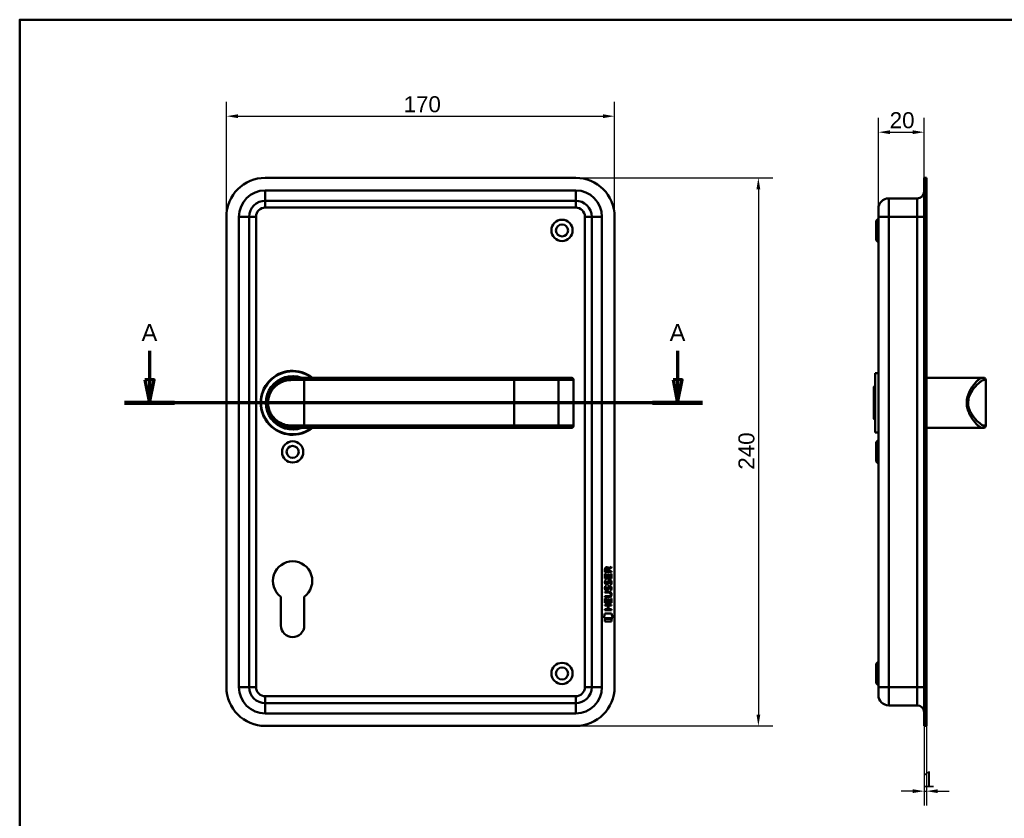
# Model space of a CAD drawing. Header units: millimetres. Extents: x 20 to 833, y 20 to 574.
# Tile 7 of 8: x 20 to 451, y 224 to 574. Entities that reach past the tile are written whole.
import ezdxf
from ezdxf.enums import TextEntityAlignment as Align

# ---------------------------------------------------------------- set-up
doc = ezdxf.new("R2010")
doc.units = ezdxf.units.MM
doc.header["$LTSCALE"] = 2
for name, color, linetype, lineweight in [('Bemaßungen(DIN)', 7, 'Continuous', 25), ('Schnittansichtslinien(DIN)', 7, 'Continuous', 70), ('Sichtbare Kanten(DIN)', 7, 'Continuous', 50), ('Sichtbare tangentiale Kanten(DIN)', 7, 'Continuous', 50), ('Skizziergeometrie(DIN)', 7, 'Continuous', 50), ('Skizzierlinie(DIN)', 7, 'Continuous', 25), ('Symbole(DIN)', 7, 'Continuous', 25)]:
    doc.layers.add(name, color=color, linetype=linetype, lineweight=lineweight)
doc.styles.add('Aktuell-DIN', font='arial.ttf')
doc.styles.add('Aktuell-DINGroßer Text', font='arial.ttf')
doc.styles.add('STANDARD-DIN~0', font='arial.ttf')
doc.styles.add('Textstil10', font='arial.ttf')
doc.styles.add('Textstil41', font='arial.ttf', dxfattribs={"width": 0.8})
doc.styles.add('Textstil83', font='arial.ttf', dxfattribs={"width": 0.8})
doc.dimstyles.new('CAD-LAN', dxfattribs={"dimscale": 2, "dimtxt": 3.5, "dimasz": 2.5, "dimexe": 3.175, "dimexo": 0, "dimgap": 0.8, "dimtad": 1, "dimrnd": 1e-08, "dimtxsty": 'STANDARD-DIN~0', "dimcen": 0.09, "dimdle": 10, "dimclrd": 250, "dimclre": 250, "dimclrt": 250, "dimadec": 0, "dimazin": 2, "dimtfac": 1, "dimtmove": 0, "dimatfit": 3, "dimfxl": 1, "dimtolj": 1, "dimtzin": 0, "dimlwd": 25, "dimlwe": 25, "dimarcsym": 0})

# ---------------------------------------------------------------- blocks, each defined once
blk = doc.blocks.new('Ränder Standardrahmen')
at = {"layer": 'Skizziergeometrie(DIN)', "flags": 128}
blk.add_lwpolyline([(10, 10), (10, 287), (410, 287), (410, 10), (10, 10)], dxfattribs=at)
blk = doc.blocks.new('Schriftfelder Heusser')
at = {"layer": 'Skizziergeometrie(DIN)'}
for p, q in [((101, 229.92), (101, 236.92)), ((101, 236.92), (291, 236.92)), ((111, 229.92), (111, 236.92)), ((123, 229.92), (123, 236.92)), ((232, 229.92), (232, 236.92)), ((256, 229.92), (256, 236.92)), ((291, 236.92), (291, 229.92)), ((101, 191.42), (101, 229.92)), ((101, 229.92), (291, 229.92)), ((111, 229.92), (111, 221.42)), ((123, 229.92), (123, 221.42)), ((232, 229.92), (232, 221.42)), ((256, 229.92), (256, 221.42)), ((291, 229.92), (291, 191.42)), ((101, 221.42), (291, 221.42)), ((150, 221.42), (150, 204.42)), ((198.85, 221.42), (198.85, 204.42)), ((216.35, 221.42), (216.35, 204.42)), ((238.35, 221.42), (238.35, 204.42)), ((278, 221.42), (278, 191.42)), ((278, 208.67), (291, 208.67)), ((101, 204.42), (291, 204.42)), ((142, 204.42), (142, 191.42)), ((236, 204.42), (236, 191.42)), ((278, 200.17), (291, 200.17)), ((291, 191.42), (101, 191.42))]:
    blk.add_line(p, q, dxfattribs=at)
at = {"layer": 'Skizzierlinie(DIN)'}
for p, q in [((113.5, 221.42), (113.5, 204.42)), ((118, 221.42), (118, 204.42)), ((162.35, 221.42), (162.35, 204.42)), ((166.85, 221.42), (166.85, 204.42)), ((113.5, 217.17), (150, 217.17)), ((162.35, 217.17), (278, 217.17)), ((113.5, 212.92), (150, 212.92)), ((162.35, 212.92), (278, 212.92)), ((113.5, 208.67), (150, 208.67)), ((162.35, 208.67), (278, 208.67))]:
    blk.add_line(p, q, dxfattribs=at)
for centre in [(115.75, 219.25), (164.6, 219.25), (115.75, 215.04), (164.6, 215.04), (115.75, 210.79), (164.6, 210.79), (115.75, 206.54), (164.6, 206.54)]:
    blk.add_circle(centre, 1.75, dxfattribs=at)
at = {"layer": 'Symbole(DIN)', "color": 7, "insert": (293.33, 191.7), "char_height": 1.5, "width": 182.3003, "attachment_point": 1, "rotation": 90, "line_spacing_factor": 0.944221, "style": 'Aktuell-DIN'}
blk.add_mtext('\\fArial|b0|i0;\\H1.5000;Die Schlossfabrik Heusser AG ist Eigentümerin dieses Dokumentes und behält sich alle Rechte an diesem und dem dargestellten Gegenstand vor. Der Empfänger anerkennt diese Rechte\\Pund wird das Dokument nicht ohne schriftliche Ermächtigung der Eigentümerin Dritten zugänglich machen oder zu anderen Zwecken verwenden, zu dem es ihm übergeben worden ist.\\P ', dxfattribs=at)
at = {"layer": 'Symbole(DIN)', "color": 179, "true_color": 0x262659, "style": 'Aktuell-DIN'}
for s, insert, char_height, attachment_point in [('Pos.', (106, 227), 2.489, 2), ('Menge', (117, 227), 2.489, 2), ('Benennung', (125.81, 225.38), 2.489, 4), ('B-Nummer', (234.74, 225.62), 2.489, 4), ('Material', (265.02, 225.62), 2.489, 5), ('\\fArial|b0|i0;a', (115.81, 219.53), 2, 5), ('\\fArial|b0|i0;e', (164.54, 219.53), 2, 5), ('\\fArial|b0|i0;Gezeichnet', (200.05, 219.23), 2, 4), ('\\fArial|b0|i0;b', (115.75, 215), 2, 5), ('\\fArial|b0|i0;f', (164.55, 215.06), 2, 5), ('\\fArial|b0|i0;Freigegeben', (199.92, 216), 2, 1), ('\\fArial|b0|i0;c', (115.75, 211.01), 2, 5), ('\\fArial|b0|i0;g', (164.63, 211.05), 2, 5), ('\\fArial|b0|i0;Projekt', (200, 211.98), 2, 1), ('\\fArial|b0|i0;d', (115.76, 206.55), 2, 5), ('\\fArial|b0|i0;h', (164.55, 206.57), 2, 5), ('\\fArial|b0|i0;CAD-Nr.', (200, 207.5), 2, 1), ('\\fArial|b0|i0;\\H2.0000;Massstab', (284.39, 206.37), 2, 5), ('\\fArial|b0|i0;\\H2.0000;Baugruppe', (143.1, 203.73), 2, 1), ('\\fArial|b0|i0;Zeichnungs-Nr.', (237, 203.5), 2, 1), ('\\fArial|b0|i0;\\H2.5000;4853 Murgenthal', (113.33, 192.46), 2.5, 7)]:
    blk.add_mtext(s, dxfattribs=dict(at, insert=insert, char_height=char_height, attachment_point=attachment_point))
at = {"layer": 'Symbole(DIN)', "color": 179, "true_color": 0x262659, "attachment_point": 5, "style": 'Aktuell-DIN'}
for s, insert, char_height, width in [('Änd.', (107.21, 213), 2.489, 12.3494), ('Änd.', (156.12, 212.76), 2.489, 12.3494), ('\\fArial|b0|i0;Änderung', (284.51, 202.33), 2, 12.1143)]:
    blk.add_mtext(s, dxfattribs=dict(at, insert=insert, char_height=char_height, width=width))
at = {"layer": 'Symbole(DIN)', "color": 7, "insert": (143.1, 196.62), "char_height": 4.5, "width": 90.18, "attachment_point": 4, "style": 'Aktuell-DIN'}
blk.add_mtext('\\fArial|b0|i0;\\W0.90;\\H4.5000;Heusser-Muschel Serie 3  EN179', dxfattribs=at)
at = {"layer": 'Symbole(DIN)', "color": 179, "true_color": 0x262659, "style": 'Textstil10'}
blk.add_attdef('ERSTELLUNGSDATUM_001', (217.23, 218.29), '', height=2, dxfattribs=at)
at = {"layer": 'Symbole(DIN)', "color": 179, "true_color": 0x262659}
for tag, height, style, p in [('AUTOR', 2.49, 'Aktuell-DIN', (240.03, 219.26)), ('KONTROLLDATUM', 2, 'Textstil10', (217.42, 215.04)), ('KONTROLLIERT_VON', 2, 'Textstil10', (239.98, 215.05))]:
    blk.add_attdef(tag, text='', height=height, dxfattribs=dict(at, style=style)).set_placement(p, align=Align.MIDDLE_LEFT)
at = {"layer": 'Symbole(DIN)', "color": 7, "style": 'Textstil83', "width": 0.8}
blk.add_attdef('Anfänglicher_Ansichtsmaßstab_001', (281.57, 213.34), '', height=2.3, dxfattribs=at)
at = {"layer": 'Symbole(DIN)', "color": 179, "true_color": 0x262659, "style": 'Textstil10'}
blk.add_attdef('PROJEKT', text='', height=2, dxfattribs=at).set_placement((217.77, 209.72), align=Align.BOTTOM_LEFT)
at = {"layer": 'Symbole(DIN)', "color": 7, "style": 'Textstil41', "width": 0.8}
blk.add_attdef('STATUS', text='', height=5, dxfattribs=at).set_placement((284.53, 195.86), align=Align.MIDDLE_CENTER)
blk = doc.blocks.new('*D18')
at = {"layer": 'Bemaßungen(DIN)', "color": 250, "linetype": 'Continuous', "lineweight": 25, "true_color": 0x3f3f3f, "transparency": 16777216}
for p, q in [((396.14, 491.24), (396.14, 531.09)), ((416.14, 504.74), (416.14, 531.09)), ((401.14, 524.74), (411.14, 524.74))]:
    blk.add_line(p, q, dxfattribs=at)
at = {"layer": 'Bemaßungen(DIN)', "color": 250, "linetype": 'Continuous', "true_color": 0x3f3f3f, "transparency": 16777216}
for points in [[(401.14, 525.57), (401.14, 523.91), (396.14, 524.74)], [(411.14, 525.57), (411.14, 523.91), (416.14, 524.74)]]:
    blk.add_solid(points, dxfattribs=at)
at = {"layer": 'Defpoints', "color": 0, "linetype": 'Continuous', "transparency": 16777216}
for p in [(416.14, 524.74), (416.14, 504.74), (396.14, 491.24)]:
    blk.add_point(p, dxfattribs=at)
at = {"layer": 'Bemaßungen(DIN)', "color": 250, "linetype": 'Continuous', "lineweight": 25, "true_color": 0x3f3f3f, "transparency": 16777216, "insert": (401.07, 533.49), "char_height": 7, "attachment_point": 1, "style": 'STANDARD-DIN~0'}
blk.add_mtext('\\A1;20', dxfattribs=at)
blk = doc.blocks.new('*D19')
at = {"layer": 'Bemaßungen(DIN)', "color": 250, "linetype": 'Continuous', "lineweight": 25, "true_color": 0x3f3f3f, "transparency": 16777216}
for p, q in [((416.14, 264.74), (416.14, 229.84)), ((417.14, 264.74), (417.14, 229.84)), ((411.14, 236.19), (406.14, 236.19)), ((416.14, 236.19), (417.14, 236.19)), ((422.14, 236.19), (427.14, 236.19))]:
    blk.add_line(p, q, dxfattribs=at)
at = {"layer": 'Bemaßungen(DIN)', "color": 250, "linetype": 'Continuous', "true_color": 0x3f3f3f, "transparency": 16777216}
for points in [[(411.14, 237.03), (411.14, 235.36), (416.14, 236.19)], [(422.14, 237.03), (422.14, 235.36), (417.14, 236.19)]]:
    blk.add_solid(points, dxfattribs=at)
at = {"layer": 'Defpoints', "color": 0, "linetype": 'Continuous', "transparency": 16777216}
for p in [(416.14, 264.74), (417.14, 264.74), (417.14, 236.19)]:
    blk.add_point(p, dxfattribs=at)
at = {"layer": 'Bemaßungen(DIN)', "color": 250, "linetype": 'Continuous', "lineweight": 25, "true_color": 0x3f3f3f, "transparency": 16777216, "insert": (415.35, 244.82), "char_height": 7, "attachment_point": 1, "style": 'STANDARD-DIN~0'}
blk.add_mtext('\\A1;1', dxfattribs=at)
blk = doc.blocks.new('*D21')
at = {"layer": 'Bemaßungen(DIN)', "color": 250, "linetype": 'Continuous', "lineweight": 25, "true_color": 0x3f3f3f, "transparency": 16777216}
for p, q in [((110.55, 487.74), (110.55, 538.09)), ((280.55, 487.74), (280.55, 538.09)), ((115.55, 531.74), (275.55, 531.74))]:
    blk.add_line(p, q, dxfattribs=at)
at = {"layer": 'Bemaßungen(DIN)', "color": 250, "linetype": 'Continuous', "true_color": 0x3f3f3f, "transparency": 16777216}
for points in [[(115.55, 532.57), (115.55, 530.91), (110.55, 531.74)], [(275.55, 532.57), (275.55, 530.91), (280.55, 531.74)]]:
    blk.add_solid(points, dxfattribs=at)
at = {"layer": 'Defpoints', "color": 0, "linetype": 'Continuous', "transparency": 16777216}
for p in [(280.55, 531.74), (110.55, 487.74), (280.55, 487.74)]:
    blk.add_point(p, dxfattribs=at)
at = {"layer": 'Bemaßungen(DIN)', "color": 250, "linetype": 'Continuous', "lineweight": 25, "true_color": 0x3f3f3f, "transparency": 16777216, "insert": (188.16, 540.49), "char_height": 7, "attachment_point": 1, "style": 'STANDARD-DIN~0'}
blk.add_mtext('\\A1;170', dxfattribs=at)
blk = doc.blocks.new('*D22')
at = {"layer": 'Bemaßungen(DIN)', "color": 250, "linetype": 'Continuous', "lineweight": 25, "true_color": 0x3f3f3f, "transparency": 16777216}
for p, q in [((263.55, 504.74), (349.9, 504.74)), ((343.55, 499.74), (343.55, 269.74)), ((263.55, 264.74), (349.9, 264.74))]:
    blk.add_line(p, q, dxfattribs=at)
at = {"layer": 'Bemaßungen(DIN)', "color": 250, "linetype": 'Continuous', "true_color": 0x3f3f3f, "transparency": 16777216}
for points in [[(342.71, 499.74), (344.38, 499.74), (343.55, 504.74)], [(342.71, 269.74), (344.38, 269.74), (343.55, 264.74)]]:
    blk.add_solid(points, dxfattribs=at)
at = {"layer": 'Defpoints', "color": 0, "linetype": 'Continuous', "transparency": 16777216}
for p in [(263.55, 504.74), (263.55, 264.74), (343.55, 264.74)]:
    blk.add_point(p, dxfattribs=at)
at = {"layer": 'Bemaßungen(DIN)', "color": 250, "linetype": 'Continuous', "lineweight": 25, "true_color": 0x3f3f3f, "transparency": 16777216, "insert": (334.8, 376.96), "char_height": 7, "attachment_point": 1, "rotation": 90, "style": 'STANDARD-DIN~0'}
blk.add_mtext('\\A1;240', dxfattribs=at)
blk = doc.blocks.new('2DTransSchnitt0')
at = {"layer": 'Schnittansichtslinien(DIN)', "linetype": 'Continuous'}
for p, q in [((38.44, 214.51), (38.44, 208.12)), ((154.08, 214.51), (154.08, 208.12)), ((37.44, 208.12), (38.44, 203.12)), ((39.44, 208.12), (37.44, 208.12)), ((38.44, 208.12), (38.44, 203.12)), ((38.44, 203.12), (39.44, 208.12)), ((153.08, 208.12), (154.08, 203.12)), ((155.08, 208.12), (153.08, 208.12)), ((154.08, 208.12), (154.08, 203.12)), ((154.08, 203.12), (155.08, 208.12)), ((159.54, 203.12), (32.98, 203.12))]:
    blk.add_line(p, q, dxfattribs=at)
at = {"layer": 'Schnittansichtslinien(DIN)', "linetype": 'Continuous', "lineweight": 140}
for p, q in [((43.9, 203.12), (32.98, 203.12)), ((159.54, 203.12), (148.62, 203.12))]:
    blk.add_line(p, q, dxfattribs=at)
at = {"layer": 'Schnittansichtslinien(DIN)', "linetype": 'Continuous', "flags": 128}
for points in [[(37.44, 208.12), (38.44, 203.12), (39.44, 208.12), (37.44, 208.12)], [(153.08, 208.12), (154.08, 203.12), (155.08, 208.12), (153.08, 208.12)]]:
    blk.add_lwpolyline(points, dxfattribs=at)
at = {"layer": 'Schnittansichtslinien(DIN)'}
for points in [[(37.44, 208.12), (38.44, 203.12), (39.44, 208.12), (37.44, 208.12)], [(153.08, 208.12), (154.08, 203.12), (155.08, 208.12), (153.08, 208.12)]]:
    blk.add_solid(points, dxfattribs=at)
at = {"layer": 'Schnittansichtslinien(DIN)', "char_height": 3.73, "attachment_point": 7, "style": 'Aktuell-DINGroßer Text'}
for insert in [(36.68, 216.62), (152.33, 216.62)]:
    blk.add_mtext('A', dxfattribs=dict(at, insert=insert))

msp = doc.modelspace()

# ---------------------------------------------------------------- linework, layer by layer
at = {"layer": 'Sichtbare Kanten(DIN)'}
for p, q in [((263.548, 504.74), (127.548, 504.74)), ((416.135, 487.74), (416.135, 504.74)), ((417.135, 504.74), (416.135, 504.74)), ((417.135, 487.74), (417.135, 504.74)), ((127.548, 494.74), (263.548, 494.74)), ((400.635, 495.74), (413.135, 495.74)), ((110.548, 487.74), (110.548, 281.74)), ((120.548, 281.74), (120.548, 487.74)), ((270.548, 487.74), (270.548, 281.74)), ((280.548, 281.74), (280.548, 487.74)), ((396.135, 487.74), (396.135, 491.24)), ((396.135, 487.74), (396.135, 281.74)), ((416.135, 487.74), (416.135, 281.74)), ((417.135, 487.74), (417.135, 281.74)), ((395.135, 485.99), (396.135, 486.99)), ((395.135, 477.49), (395.135, 485.99)), ((395.135, 477.49), (396.135, 476.49)), ((394.635, 419.24), (394.635, 393.24)), ((394.635, 419.24), (396.135, 419.24)), ((139.548, 417.24), (144.548, 417.24)), ((236.548, 417.24), (144.548, 417.24)), ((255.026, 417.24), (236.548, 417.24)), ((261.579, 417.24), (255.026, 417.24)), ((261.579, 417.24), (261.599, 417.24)), ((262.599, 396.24), (262.599, 416.24)), ((417.135, 417.24), (437.135, 417.24)), ((437.135, 417.24), (441.465, 417.24)), ((441.465, 417.24), (442.135, 417.24)), ((443.135, 396.24), (443.135, 416.24)), ((394.135, 413.24), (394.635, 413.74)), ((394.135, 399.24), (394.135, 413.24)), ((394.135, 399.24), (394.635, 398.74)), ((138.932, 395.258), (138.932, 395.258)), ((144.548, 395.24), (139.548, 395.24)), ((144.548, 395.24), (236.548, 395.24)), ((236.548, 395.24), (255.026, 395.24)), ((255.026, 395.24), (261.579, 395.24)), ((255.109, 395.244), (255.109, 395.244)), ((261.599, 395.24), (261.579, 395.24)), ((394.635, 393.24), (396.135, 393.24)), ((417.135, 395.24), (437.135, 395.24)), ((437.135, 395.24), (441.465, 395.24)), ((442.135, 395.24), (441.465, 395.24)), ((395.135, 388.99), (396.135, 389.99)), ((395.135, 380.49), (395.135, 388.99)), ((395.135, 380.49), (396.135, 379.49)), ((276.362, 332.07), (276.365, 333.384)), ((276.713, 333.34), (276.712, 332.451)), ((276.712, 332.451), (277.73, 332.451)), ((277.73, 332.451), (277.73, 333.339)), ((278.027, 333.7), (279.223, 334.49)), ((278.08, 333.301), (278.079, 332.45)), ((278.079, 332.45), (279.221, 332.449)), ((279.222, 334.056), (278.08, 333.301)), ((279.221, 332.449), (279.221, 332.068)), ((279.223, 334.49), (279.222, 334.056)), ((276.36, 329.34), (276.362, 331.344)), ((279.219, 329.338), (276.36, 329.34)), ((279.221, 332.068), (276.362, 332.07)), ((276.362, 331.344), (276.71, 331.344)), ((276.532, 328.566), (276.87, 328.466)), ((276.71, 331.344), (276.709, 329.717)), ((276.709, 329.717), (277.603, 329.716)), ((277.603, 329.716), (277.605, 331.163)), ((277.605, 331.163), (277.953, 331.163)), ((277.953, 331.163), (277.952, 329.716)), ((277.952, 329.716), (278.87, 329.715)), ((278.46, 328.263), (278.449, 328.263)), ((278.87, 329.715), (278.872, 331.362)), ((278.872, 331.362), (279.22, 331.362)), ((279.22, 331.362), (279.219, 329.338)), ((276.355, 323.489), (278.001, 323.488)), ((276.355, 323.112), (276.355, 323.489)), ((276.53, 326.02), (276.868, 325.919)), ((276.726, 324.688), (276.733, 324.671)), ((276.728, 327.234), (276.735, 327.217)), ((277.41, 324.59), (277.421, 324.607)), ((277.412, 327.137), (277.423, 327.154)), ((278.458, 325.716), (278.447, 325.716)), ((134.448, 308.74), (134.448, 321.316)), ((144.648, 321.316), (144.648, 308.74)), ((276.351, 318.602), (276.353, 320.606)), ((276.353, 321.178), (276.354, 321.555)), ((277.999, 321.176), (276.353, 321.178)), ((276.353, 320.606), (276.702, 320.606)), ((276.354, 321.555), (278.023, 321.553)), ((278.025, 323.111), (276.355, 323.112)), ((276.702, 320.606), (276.7, 318.979)), ((277.595, 318.978), (277.596, 320.425)), ((277.596, 320.425), (277.944, 320.425)), ((277.944, 320.425), (277.943, 318.978)), ((278.862, 318.977), (278.863, 320.624)), ((278.863, 320.624), (279.212, 320.624)), ((278.905, 322.326), (278.905, 322.336)), ((279.212, 320.624), (279.21, 318.6)), ((276.348, 315.497), (276.348, 315.874)), ((276.348, 315.874), (277.591, 315.873)), ((279.206, 315.495), (276.348, 315.497)), ((276.349, 317.432), (276.35, 317.809)), ((277.592, 317.431), (276.349, 317.432)), ((276.35, 317.809), (279.208, 317.807)), ((279.21, 318.6), (276.351, 318.602)), ((276.7, 318.979), (277.595, 318.978)), ((277.591, 315.873), (277.592, 317.431)), ((277.943, 318.978), (278.862, 318.977)), ((277.949, 317.43), (277.947, 315.873)), ((277.947, 315.873), (279.207, 315.872)), ((279.208, 317.429), (277.949, 317.43)), ((279.207, 315.872), (279.206, 315.495)), ((279.208, 317.807), (279.208, 317.429)), ((275.817, 311.92), (276.276, 314.053)), ((279.732, 311.917), (275.817, 311.92)), ((276.275, 310.492), (276.276, 311.634)), ((276.276, 314.053), (279.282, 314.05)), ((276.276, 311.634), (279.273, 311.632)), ((279.273, 311.632), (279.272, 310.49)), ((279.282, 314.05), (279.732, 311.917)), ((279.272, 310.49), (276.275, 310.492)), ((395.135, 291.99), (396.135, 292.99)), ((395.135, 283.49), (395.135, 291.99)), ((395.135, 283.49), (396.135, 282.49)), ((396.135, 278.24), (396.135, 281.74)), ((416.135, 264.74), (416.135, 281.74)), ((417.135, 264.74), (417.135, 281.74)), ((263.548, 274.74), (127.548, 274.74)), ((400.635, 273.74), (413.135, 273.74)), ((127.548, 264.74), (263.548, 264.74)), ((417.135, 264.74), (416.135, 264.74))]:
    msp.add_line(p, q, dxfattribs=at)
for centre, radius in [((257.548, 481.74), 4.65), ((257.548, 481.74), 2.65), ((139.548, 384.74), 4.65), ((139.548, 384.74), 2.65), ((257.548, 287.74), 4.65), ((257.548, 287.74), 2.65)]:
    msp.add_circle(centre, radius, dxfattribs=at)
for centre, radius, start, end in [((127.548, 487.74), 17, 90, 180), ((263.548, 487.74), 17, 0, 90), ((413.135, 498.74), 3, 270, 0), ((127.548, 487.74), 7, 90, 180), ((263.548, 487.74), 7, 0, 90), ((400.635, 491.24), 4.5, 90, 180), ((139.548, 406.24), 14, 51.78679, 308.21321), ((139.548, 406.24), 13.8, 52.8542, 307.1458), ((139.548, 406.24), 11.7, 70.08028, 289.91972), ((139.548, 406.24), 11.6, 71.49137, 288.50863), ((139.548, 406.24), 11.5, 73.04257, 286.95743), ((139.548, 406.24), 11.3, 76.76803, 283.23197), ((261.599, 416.24), 1, 0, 90), ((442.135, 416.24), 1, 0, 90), ((127.178, 393.592), 8.725, 15.91987, 15.92152), ((137.317, 396.182), 0.85, 152.12634, 152.12712), ((137.317, 396.182), 0.85, 293.68057, 293.69771), ((137.317, 396.182), 0.85, 7.81612, 7.82026), ((261.599, 396.24), 1, 270, 0), ((442.135, 396.24), 1, 270, 0), ((139.548, 328.24), 8.6, 306.37184, 233.62816), ((139.548, 308.74), 5.1, 180, 0), ((127.548, 281.74), 17, 180, 270), ((127.548, 281.74), 7, 180, 270), ((263.548, 281.74), 17, 270, 0), ((263.548, 281.74), 7, 270, 0), ((400.635, 278.24), 4.5, 180, 270), ((413.135, 270.74), 3, 0, 90)]:
    msp.add_arc(centre, radius, start, end, dxfattribs=at)
for centre, major_axis, ratio, start_param, end_param in [((277.891, 332.567), (-0.976, 1.274), 0.5180415, 5.9043613, 6.8771057), ((276.499, 332.486), (1.242, 1.64), 0.5994938, 5.878165, 6.7089725), ((277.801, 326.576), (-0.839, -1.642), 0.4591024, 2.8345951, 3.3559829), ((278.078, 328.045), (-1.192, -3.54), 0.2215161, 5.9678979, 6.0270389), ((277.994, 330.345), (-1.103, -3.296), 0.2312948, 5.9540546, 6.015014), ((277.479, 325.491), (-0.583, -1.012), 0.541605, 5.8985019, 6.3563332), ((277.473, 328.028), (-0.574, -1.004), 0.5438409, 5.8950231, 6.3553168), ((277.352, 324.615), (-0.098, -0.139), 0.3641716, 1.3429, 1.6509781), ((277.354, 327.161), (-0.098, -0.139), 0.3641716, 1.3429, 1.6509781), ((274.18, 318.814), (4.814, 4.313), 0.3742661, 5.9599282, 6.6783921), ((277.8, 324.032), (-0.838, -1.64), 0.4594521, 2.8344186, 3.3561114), ((274.184, 325.858), (4.808, -4.323), 0.3742014, 5.888113, 6.6064523), ((255.472, 342.163), (23.266, -20.361), 0.1371339, 6.127502, 6.402435)]:
    msp.add_ellipse(centre, major_axis=major_axis, ratio=ratio, start_param=start_param, end_param=end_param, dxfattribs=at)
for points, knots in [([(139.548, 417.24), (138.683, 417.24), (136.968, 417.033), (133.885, 415.907), (130.814, 413.443), (128.898, 409.841), (128.432, 406.25), (128.716, 404.013), (129.222, 402.381), (129.886, 400.874), (131.413, 398.554), (133.884, 396.574), (136.97, 395.447), (138.683, 395.24), (139.548, 395.24)], [-3.4261334, -3.4261334, -3.4261334, -3.4261334, -3.1814096, -2.9366858, -2.4472382, -1.9577905, -1.7130667, -1.4683429, -1.345981, -1.2236191, -0.9788953, -0.4894476, -0.2447238, 0, 0, 0, 0]), ([(278.905, 322.336), (278.905, 322.382), (278.902, 322.429), (278.886, 322.565), (278.864, 322.652), (278.789, 322.803), (278.743, 322.864), (278.623, 322.97), (278.552, 323.01), (278.335, 323.093), (278.175, 323.111), (278.025, 323.111)], [-0.13394602, -0.13394602, -0.13394602, -0.13394602, -0.11996159, -0.11996159, -0.09310912, -0.09310912, -0.06964663, -0.06964663, -0.04519613, -0.04519613, 0, 0, 0, 0])]:
    msp.add_open_spline(points, degree=3, knots=knots, dxfattribs=at)
for points in [[(276.365, 333.384), (276.379, 333.825), (276.611, 334.287), (277.224, 334.287)], [(277.73, 333.339), (277.731, 333.612), (277.644, 333.937), (277.228, 333.938)], [(276.408, 327.088), (276.318, 327.328), (276.289, 327.562), (276.331, 327.89)], [(276.331, 327.89), (276.349, 328.029), (276.39, 328.236), (276.461, 328.409)], [(276.461, 328.409), (276.48, 328.459), (276.532, 328.566), (276.532, 328.566)], [(276.716, 328.001), (276.651, 327.749), (276.645, 327.524), (276.704, 327.308)], [(276.87, 328.466), (276.87, 328.466), (276.75, 328.139), (276.716, 328.001)], [(277.603, 327.672), (277.688, 328.04), (277.79, 328.251), (277.931, 328.418)], [(277.931, 328.418), (278.024, 328.529), (278.154, 328.601), (278.334, 328.625)], [(278.178, 328.145), (278.107, 328.056), (278.046, 327.918), (277.992, 327.72)], [(278.449, 328.263), (278.327, 328.263), (278.252, 328.23), (278.178, 328.145)], [(278.334, 328.625), (278.621, 328.663), (278.904, 328.563), (279.098, 328.247)], [(278.866, 327.219), (278.935, 327.552), (278.935, 327.828), (278.829, 328.025)], [(279.098, 328.247), (279.208, 328.066), (279.261, 327.847), (279.261, 327.577)], [(276.406, 324.541), (276.316, 324.782), (276.287, 325.015), (276.329, 325.343)], [(276.329, 325.343), (276.346, 325.482), (276.388, 325.689), (276.459, 325.863)], [(276.966, 324.08), (276.742, 324.113), (276.512, 324.259), (276.406, 324.541)], [(276.968, 326.627), (276.744, 326.66), (276.514, 326.805), (276.408, 327.088)], [(276.459, 325.863), (276.478, 325.912), (276.53, 326.019), (276.53, 326.02)], [(276.713, 325.455), (276.649, 325.202), (276.643, 324.978), (276.702, 324.762)], [(276.868, 325.919), (276.868, 325.919), (276.748, 325.593), (276.713, 325.455)], [(276.938, 324.458), (277.085, 324.398), (277.274, 324.434), (277.379, 324.548)], [(276.94, 327.004), (277.087, 326.945), (277.276, 326.98), (277.381, 327.095)], [(277.12, 324.068), (277.02, 324.069), (276.999, 324.076), (276.966, 324.08)], [(277.122, 326.614), (277.022, 326.615), (277.001, 326.622), (276.968, 326.627)], [(277.748, 324.432), (277.633, 324.222), (277.438, 324.064), (277.12, 324.068)], [(277.75, 326.979), (277.635, 326.769), (277.44, 326.61), (277.122, 326.614)], [(277.421, 324.607), (277.49, 324.717), (277.546, 324.88), (277.601, 325.125)], [(277.423, 327.154), (277.492, 327.263), (277.549, 327.427), (277.603, 327.672)], [(277.601, 325.125), (277.686, 325.493), (277.788, 325.704), (277.929, 325.872)], [(277.941, 324.975), (277.886, 324.735), (277.824, 324.57), (277.748, 324.432)], [(277.943, 327.521), (277.888, 327.282), (277.826, 327.117), (277.75, 326.979)], [(277.929, 325.872), (278.022, 325.982), (278.152, 326.054), (278.332, 326.079)], [(277.99, 325.174), (277.982, 325.143), (277.942, 324.977), (277.941, 324.975)], [(277.992, 327.72), (277.984, 327.69), (277.944, 327.524), (277.943, 327.521)], [(278.175, 325.599), (278.105, 325.51), (278.044, 325.372), (277.99, 325.174)], [(278.447, 325.716), (278.325, 325.717), (278.25, 325.684), (278.175, 325.599)], [(278.332, 326.079), (278.619, 326.117), (278.902, 326.017), (279.096, 325.7)], [(278.65, 324.134), (278.65, 324.134), (278.805, 324.388), (278.864, 324.672)], [(279.019, 324.047), (278.999, 324.052), (278.65, 324.134), (278.65, 324.134)], [(278.652, 326.68), (278.652, 326.68), (278.807, 326.934), (278.866, 327.219)], [(279.021, 326.594), (279.001, 326.598), (278.653, 326.68), (278.652, 326.68)], [(278.864, 324.672), (278.933, 325.006), (278.933, 325.282), (278.827, 325.479)], [(279.244, 324.765), (279.214, 324.434), (279.056, 324.105), (279.019, 324.047)], [(279.246, 327.312), (279.216, 326.981), (279.058, 326.651), (279.021, 326.594)], [(279.096, 325.7), (279.206, 325.52), (279.259, 325.301), (279.259, 325.031)], [(279.259, 325.031), (279.259, 324.946), (279.252, 324.86), (279.244, 324.765)], [(279.261, 327.577), (279.261, 327.493), (279.254, 327.407), (279.246, 327.312)]]:
    msp.add_open_spline(points, degree=3, dxfattribs=at)
at = {"layer": 'Sichtbare tangentiale Kanten(DIN)'}
for p, q in [((263.548, 499.24), (127.548, 499.24)), ((127.548, 499.24), (127.548, 494.74)), ((263.548, 499.24), (263.548, 494.74)), ((127.548, 491.74), (127.548, 494.74)), ((127.548, 491.74), (263.548, 491.74)), ((263.548, 491.74), (263.548, 494.74)), ((400.635, 495.74), (400.635, 487.74)), ((413.135, 487.74), (413.135, 495.74)), ((116.048, 487.74), (116.048, 281.74)), ((116.048, 487.74), (120.548, 487.74)), ((123.548, 487.74), (120.548, 487.74)), ((123.548, 281.74), (123.548, 487.74)), ((267.548, 487.74), (267.548, 281.74)), ((267.548, 487.74), (270.548, 487.74)), ((275.048, 487.74), (270.548, 487.74)), ((275.048, 281.74), (275.048, 487.74)), ((396.135, 487.74), (400.635, 487.74)), ((400.635, 487.74), (413.135, 487.74)), ((400.635, 281.74), (400.635, 487.74)), ((416.135, 487.74), (413.135, 487.74)), ((413.135, 487.74), (413.135, 281.74)), ((417.135, 487.74), (416.135, 487.74)), ((144.548, 416.24), (139.285, 416.24)), ((144.548, 417.24), (144.548, 416.24)), ((144.548, 416.24), (236.548, 416.24)), ((144.548, 396.24), (144.548, 416.24)), ((236.548, 417.24), (236.548, 416.24)), ((236.548, 416.24), (255.987, 416.24)), ((236.548, 396.24), (236.548, 416.24)), ((255.987, 416.24), (262.54, 416.24)), ((255.987, 416.24), (255.987, 396.24)), ((262.599, 416.24), (262.54, 416.24)), ((262.54, 416.24), (262.54, 396.24)), ((443.135, 416.24), (442.43, 416.24)), ((129.112, 402.762), (129.113, 402.763)), ((139.285, 396.24), (144.548, 396.24)), ((144.548, 395.24), (144.548, 396.24)), ((236.548, 396.24), (144.548, 396.24)), ((255.987, 396.24), (236.548, 396.24)), ((236.548, 395.24), (236.548, 396.24)), ((262.54, 396.24), (255.987, 396.24)), ((262.54, 396.24), (262.599, 396.24)), ((442.43, 396.24), (443.135, 396.24)), ((120.548, 281.74), (116.048, 281.74)), ((120.548, 281.74), (123.548, 281.74)), ((270.548, 281.74), (267.548, 281.74)), ((270.548, 281.74), (275.048, 281.74)), ((400.635, 281.74), (396.135, 281.74)), ((400.635, 281.74), (413.135, 281.74)), ((400.635, 281.74), (400.635, 273.74)), ((413.135, 281.74), (416.135, 281.74)), ((413.135, 273.74), (413.135, 281.74)), ((417.135, 281.74), (416.135, 281.74)), ((263.548, 277.74), (127.548, 277.74)), ((127.548, 274.74), (127.548, 277.74)), ((263.548, 274.74), (263.548, 277.74)), ((127.548, 274.74), (127.548, 270.24)), ((263.548, 274.74), (263.548, 270.24)), ((127.548, 270.24), (263.548, 270.24))]:
    msp.add_line(p, q, dxfattribs=at)
for centre, radius, start, end in [((127.548, 487.74), 11.5, 90, 180), ((263.548, 487.74), 11.5, 0, 90), ((127.548, 487.74), 4, 90, 180), ((263.548, 487.74), 4, 0, 90), ((127.548, 281.74), 11.5, 180, 270), ((127.548, 281.74), 4, 180, 270), ((263.548, 281.74), 11.5, 270, 0), ((263.548, 281.74), 4, 270, 0)]:
    msp.add_arc(centre, radius, start, end, dxfattribs=at)
for centre, major_axis, ratio, start_param, end_param in [((139.548, 416.24), (0, 1), 0.2631579, 0, 1.5707963), ((255.026, 416.24), (0, 1), 0.9612617, 4.712389, 6.2831853), ((261.579, 416.24), (0, 1), 0.9612617, 4.712389, 6.2831853), ((441.465, 416.24), (0, 1), 0.9647528, 4.712389, 6.2831853), ((139.548, 396.24), (0, -1), 0.2631579, 4.712389, 6.2831853), ((255.026, 396.24), (0, -1), 0.9612617, 0, 1.5707963), ((261.579, 396.24), (0, -1), 0.9612617, 0, 1.5707963), ((441.465, 396.24), (0, -1), 0.9647528, 0, 1.5707963)]:
    msp.add_ellipse(centre, major_axis=major_axis, ratio=ratio, start_param=start_param, end_param=end_param, dxfattribs=at)
for points, knots in [([(139.285, 396.24), (138.457, 396.24), (137.637, 396.334), (136.858, 396.509), (136.08, 396.684), (135.342, 396.94), (134.652, 397.261), (133.273, 397.903), (132.091, 398.803), (131.141, 399.906), (130.666, 400.458), (130.248, 401.06), (129.897, 401.718), (129.722, 402.047), (129.563, 402.389), (129.423, 402.746), (129.283, 403.102), (129.162, 403.473), (129.063, 403.856), (128.865, 404.622), (128.756, 405.435), (128.757, 406.25), (128.759, 407.065), (128.871, 407.881), (129.067, 408.644), (129.459, 410.168), (130.194, 411.478), (131.149, 412.581), (132.105, 413.684), (133.277, 414.58), (134.653, 415.22), (135.34, 415.54), (136.078, 415.796), (136.857, 415.971), (137.636, 416.146), (138.457, 416.24), (139.285, 416.24)], [0, 0, 0, 0, 0.2447238, 0.2447238, 0.2447238, 0.4894476, 0.4894476, 0.4894476, 0.9788953, 0.9788953, 0.9788953, 1.2236191, 1.2236191, 1.2236191, 1.345981, 1.345981, 1.345981, 1.4683429, 1.4683429, 1.4683429, 1.7130667, 1.7130667, 1.7130667, 1.9577905, 1.9577905, 1.9577905, 2.4472382, 2.4472382, 2.4472382, 2.9366858, 2.9366858, 2.9366858, 3.1814096, 3.1814096, 3.1814096, 3.4261334, 3.4261334, 3.4261334, 3.4261334]), ([(441.465, 417.24), (441.251, 417.24), (440.715, 417.033), (439.322, 415.907), (437.225, 413.443), (435.217, 409.841), (434.657, 406.25), (434.998, 404.013), (435.551, 402.381), (436.228, 400.874), (437.624, 398.554), (439.325, 396.574), (440.713, 395.447), (441.251, 395.24), (441.465, 395.24)], [-3.4261334, -3.4261334, -3.4261334, -3.4261334, -3.1814096, -2.9366858, -2.4472382, -1.9577905, -1.7130667, -1.4683429, -1.345981, -1.2236191, -0.9788953, -0.4894476, -0.2447238, 0, 0, 0, 0]), ([(442.43, 396.24), (442.204, 396.24), (441.922, 396.334), (441.598, 396.509), (441.273, 396.684), (440.908, 396.94), (440.515, 397.261), (439.73, 397.903), (438.834, 398.803), (437.976, 399.906), (437.546, 400.458), (437.127, 401.06), (436.749, 401.718), (436.56, 402.047), (436.382, 402.389), (436.22, 402.746), (436.059, 403.102), (435.913, 403.473), (435.792, 403.856), (435.55, 404.622), (435.407, 405.435), (435.409, 406.25), (435.411, 407.065), (435.557, 407.881), (435.797, 408.644), (436.276, 410.168), (437.121, 411.478), (437.983, 412.581), (438.846, 413.684), (439.733, 414.58), (440.516, 415.22), (440.907, 415.54), (441.273, 415.796), (441.597, 415.971), (441.922, 416.146), (442.204, 416.24), (442.43, 416.24)], [0, 0, 0, 0, 0.2447238, 0.2447238, 0.2447238, 0.4894476, 0.4894476, 0.4894476, 0.9788953, 0.9788953, 0.9788953, 1.2236191, 1.2236191, 1.2236191, 1.345981, 1.345981, 1.345981, 1.4683429, 1.4683429, 1.4683429, 1.7130667, 1.7130667, 1.7130667, 1.9577905, 1.9577905, 1.9577905, 2.4472382, 2.4472382, 2.4472382, 2.9366858, 2.9366858, 2.9366858, 3.1814096, 3.1814096, 3.1814096, 3.4261334, 3.4261334, 3.4261334, 3.4261334])]:
    msp.add_open_spline(points, degree=3, knots=knots, dxfattribs=at)

# ---------------------------------------------------------------- block references
at = {"xscale": 2, "yscale": 2, "zscale": 2}
msp.add_blockref('Ränder Standardrahmen', (0, 0), dxfattribs=at)
msp.add_blockref('Schriftfelder Heusser', (238, -362.833), dxfattribs=at).add_auto_attribs({'ERSTELLUNGSDATUM_001': '02.01.2021', 'Anfänglicher_Ansichtsmaßstab_001': '1 : 2'})
at = {"layer": 'Schnittansichtslinien(DIN)', "xscale": 2, "yscale": 2, "zscale": 2}
msp.add_blockref('2DTransSchnitt0', (0, 0), dxfattribs=at)

# ---------------------------------------------------------------- dimensions: what is measured, and where the dimension line sits
at = {"layer": 'Bemaßungen(DIN)', "color": 250, "linetype": 'Continuous', "lineweight": 25, "true_color": 0x3f3f3f}
for base, p1, p2, angle, override, picture, middle in [((280.548, 531.74), (110.548, 487.74), (280.548, 487.74), 180, {"dimgap": 0.8, "dimdec": 2, "dimtol": 0, "dimlim": 0, "dimtp": 0, "dimtm": 0, "dimtdec": 2, "dimtofl": 0, "dimatfit": 1}, '*D21', (195.548, 531.74)), ((416.135, 524.74), (396.135, 491.24), (416.135, 504.74), 180, {"dimgap": 0.8, "dimdec": 2, "dimtol": 0, "dimlim": 0, "dimtp": 0, "dimtm": 0, "dimtdec": 2, "dimtofl": 0, "dimatfit": 1}, '*D18', (406.135, 524.74)), ((343.548, 264.74), (263.548, 504.74), (263.548, 264.74), 90, {"dimgap": 0.8, "dimdec": 2, "dimtol": 0, "dimlim": 0, "dimtp": 0, "dimtm": 0, "dimtdec": 2, "dimtofl": 0, "dimatfit": 1}, '*D22', (343.548, 384.74)), ((417.135, 236.194), (416.135, 264.74), (417.135, 264.74), 180, {"dimgap": 0.8, "dimdec": 2, "dimtol": 0, "dimlim": 0, "dimtp": 0, "dimtm": 0, "dimtdec": 2, "dimtofl": 1, "dimatfit": 1}, '*D19', (416.635, 236.194))]:
    dim = msp.add_linear_dim(base=base, p1=p1, p2=p2, angle=angle, dimstyle='CAD-LAN', override=override, dxfattribs=at)
    dim.commit()
    dim.dimension.update_dxf_attribs({"geometry": picture, "text_midpoint": middle, "dimtype": 160})

doc.saveas('drawing.dxf')
